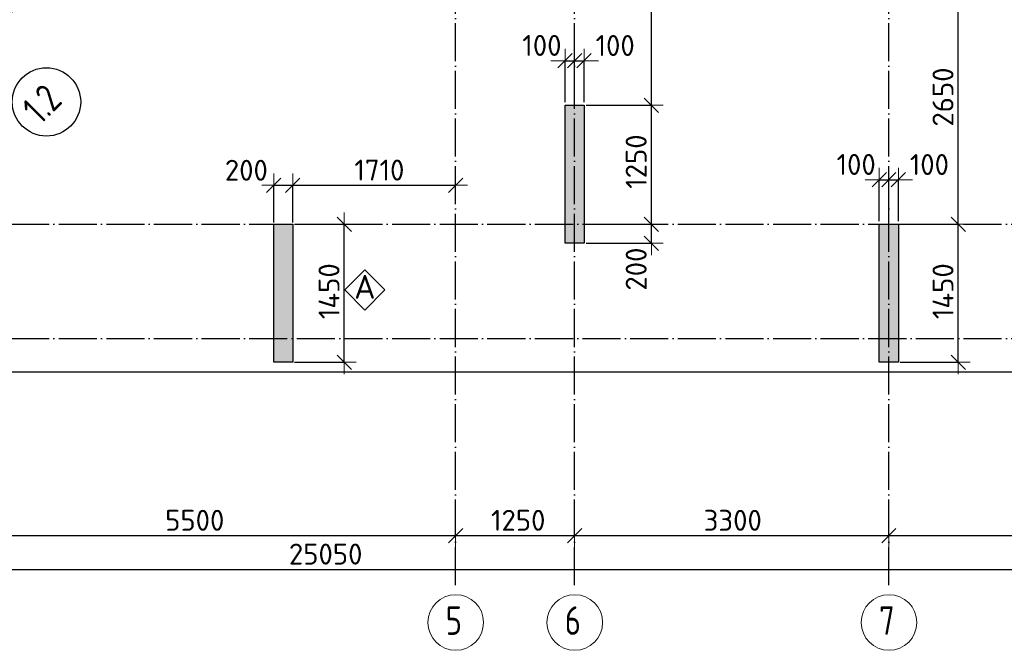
# Model space of a CAD drawing. Header units: millimetres. Extents: x -3495 to 112233, y -3287 to 47686.
# Tile 28 of 43: x 59323 to 69663, y -3274 to 3348. Entities that reach past the tile are written whole.
import ezdxf

# ---------------------------------------------------------------- set-up
doc = ezdxf.new("R2010")
doc.units = ezdxf.units.MM
doc.header["$PDMODE"] = 65
doc.linetypes.add('______11', pattern=[500, 400, -50, 0, -50])
doc.linetypes.add('______5', pattern=[1100, 800, -100, 100, -100])
for name, color, linetype, lineweight in [('Standard', 7, 'Continuous', 25), ('Армирование стержнями_ общее', 40, 'Continuous', 35), ('Размерная линия_ общее', 7, 'Continuous', 13)]:
    doc.layers.add(name, color=color, linetype=linetype, lineweight=lineweight)
doc.layers.add('Осевая линия_ общее', color=7, linetype='______5', lineweight=13, true_color=0xa0a0a0)
doc.styles.add('ISOCPEUR', font='isocpeur.ttf')
doc.dimstyles.new('DIMSTYLE_3', dxfattribs={"dimtxt": 220, "dimasz": 250, "dimexe": 0, "dimexo": 0, "dimgap": 110, "dimtad": 2, "dimdec": 0, "dimrnd": 5, "dimzin": 12, "dimdsep": 46, "dimtxsty": 'ISOCPEUR', "dimblk1": 'ALL_ML_STRICH', "dimblk2": 'ALL_ML_STRICH', "dimsah": 1, "dimcen": 0, "dimclrd": 7, "dimclre": 256, "dimclrt": 7, "dimadec": 0, "dimazin": 0, "dimtfac": 1, "dimtdec": 0, "dimtix": 1, "dimtmove": 2, "dimatfit": 3, "dimfxl": 0, "dimtzin": 0, "dimlwd": 0, "dimlwe": -3, "dimarcsym": 0})
doc.dimstyles.new('DIMSTYLE_8', dxfattribs={"dimtxt": 220, "dimasz": 250, "dimexe": 0, "dimexo": 0, "dimgap": 110, "dimtad": 2, "dimdec": 0, "dimrnd": 5, "dimzin": 12, "dimdsep": 46, "dimtxsty": 'ISOCPEUR', "dimblk1": 'ALL_ML_STRICH', "dimblk2": 'ALL_ML_STRICH', "dimsah": 1, "dimcen": 0, "dimclrd": 7, "dimclre": 256, "dimclrt": 7, "dimadec": 0, "dimazin": 0, "dimtfac": 1, "dimtdec": 0, "dimtix": 1, "dimtmove": 2, "dimatfit": 3, "dimfxl": 0, "dimtvp": 1.2, "dimtzin": 0, "dimlwd": 0, "dimlwe": -3, "dimarcsym": 0})

# ---------------------------------------------------------------- blocks, each defined once
blk = doc.blocks.new('ALL_ML_STRICH')
at = {"color": 0, "linetype": 'ByBlock', "lineweight": -2}
for p, q in [((0, -0.5), (0, 0.5)), ((-1, 0), (0.5, 0)), ((-0.3, -0.3), (0.3, 0.3))]:
    blk.add_line(p, q, dxfattribs=at)
blk = doc.blocks.new('*D44')
at = {"layer": 'DEFPOINTS', "color": 7, "linetype": 'Continuous', "lineweight": 13, "transparency": 33554687}
for p in [(50000, -2424), (75050, -2458), (50000, -2523)]:
    blk.add_point(p, dxfattribs=at)
at = {"layer": 'Размерная линия_ общее', "color": 253, "linetype": 'Continuous', "lineweight": -2, "true_color": 0xa0a0a0, "transparency": 33554687}
for p, q in [((50000, -2503), (50000, -2424)), ((75050, -2438), (75050, -2424))]:
    blk.add_line(p, q, dxfattribs=at)
at = {"layer": 'Размерная линия_ общее', "color": 7, "linetype": 'Continuous', "lineweight": -2, "transparency": 33554687}
blk.add_line((50000, -2424), (75050, -2424), dxfattribs=at)
at = {"layer": 'Размерная линия_ общее', "color": 7, "linetype": 'Continuous', "lineweight": 13, "transparency": 33554687, "xscale": 250, "yscale": 250, "zscale": 250, "rotation": 180}
blk.add_blockref('ALL_ML_STRICH', (50000, -2424), dxfattribs=at)
at = {"layer": 'Размерная линия_ общее', "color": 7, "linetype": 'Continuous', "lineweight": 13, "transparency": 33554687, "xscale": 250, "yscale": 250, "zscale": 250}
blk.add_blockref('ALL_ML_STRICH', (75050, -2424), dxfattribs=at)
at = {"layer": 'Размерная линия_ общее', "color": 7, "linetype": 'Continuous', "lineweight": 13, "transparency": 33554687, "insert": (62536, -2264), "char_height": 220, "width": 1100, "attachment_point": 5, "style": 'ISOCPEUR'}
blk.add_mtext('\\A1;{25050}', dxfattribs=at)
blk = doc.blocks.new('*D48')
at = {"layer": 'DEFPOINTS', "color": 7, "linetype": 'Continuous', "lineweight": 13, "transparency": 33554687}
for p in [(58400, -1882), (63900, -1990), (58400, -2069)]:
    blk.add_point(p, dxfattribs=at)
at = {"layer": 'Размерная линия_ общее', "color": 253, "linetype": 'Continuous', "lineweight": -2, "true_color": 0xa0a0a0, "transparency": 33554687}
for p, q in [((58400, -1982), (58400, -2069)), ((63900, -2090), (63900, -2069))]:
    blk.add_line(p, q, dxfattribs=at)
at = {"layer": 'Размерная линия_ общее', "color": 7, "linetype": 'Continuous', "lineweight": -2, "transparency": 33554687}
blk.add_line((58400, -2069), (63900, -2069), dxfattribs=at)
at = {"layer": 'Размерная линия_ общее', "color": 7, "linetype": 'Continuous', "lineweight": 13, "transparency": 33554687, "xscale": 250, "yscale": 250, "zscale": 250, "rotation": 180}
blk.add_blockref('ALL_ML_STRICH', (58400, -2069), dxfattribs=at)
at = {"layer": 'Размерная линия_ общее', "color": 7, "linetype": 'Continuous', "lineweight": 13, "transparency": 33554687, "xscale": 250, "yscale": 250, "zscale": 250}
blk.add_blockref('ALL_ML_STRICH', (63900, -2069), dxfattribs=at)
at = {"layer": 'Размерная линия_ общее', "color": 7, "linetype": 'Continuous', "lineweight": 13, "transparency": 33554687, "insert": (61161, -1909), "char_height": 220, "width": 880, "attachment_point": 5, "style": 'ISOCPEUR'}
blk.add_mtext('\\A1;{5500}', dxfattribs=at)
blk = doc.blocks.new('*D49')
at = {"layer": 'DEFPOINTS', "color": 7, "linetype": 'Continuous', "lineweight": 13, "transparency": 33554687}
for p in [(63900, -1990), (65150, -1990), (63900, -2069)]:
    blk.add_point(p, dxfattribs=at)
at = {"layer": 'Размерная линия_ общее', "color": 253, "linetype": 'Continuous', "lineweight": -2, "true_color": 0xa0a0a0, "transparency": 33554687}
for p, q in [((63900, -2090), (63900, -2069)), ((65150, -2090), (65150, -2069))]:
    blk.add_line(p, q, dxfattribs=at)
at = {"layer": 'Размерная линия_ общее', "color": 7, "linetype": 'Continuous', "lineweight": -2, "transparency": 33554687}
blk.add_line((63900, -2069), (65150, -2069), dxfattribs=at)
at = {"layer": 'Размерная линия_ общее', "color": 7, "linetype": 'Continuous', "lineweight": 13, "transparency": 33554687, "xscale": 250, "yscale": 250, "zscale": 250, "rotation": 180}
blk.add_blockref('ALL_ML_STRICH', (63900, -2069), dxfattribs=at)
at = {"layer": 'Размерная линия_ общее', "color": 7, "linetype": 'Continuous', "lineweight": 13, "transparency": 33554687, "xscale": 250, "yscale": 250, "zscale": 250}
blk.add_blockref('ALL_ML_STRICH', (65150, -2069), dxfattribs=at)
at = {"layer": 'Размерная линия_ общее', "color": 7, "linetype": 'Continuous', "lineweight": 13, "transparency": 33554687, "insert": (64558, -1909), "char_height": 220, "width": 880, "attachment_point": 5, "style": 'ISOCPEUR'}
blk.add_mtext('\\A1;{1250}', dxfattribs=at)
blk = doc.blocks.new('*D50')
at = {"layer": 'DEFPOINTS', "color": 7, "linetype": 'Continuous', "lineweight": 13, "transparency": 33554687}
for p in [(65150, -1990), (65150, -2069), (68450, -2071)]:
    blk.add_point(p, dxfattribs=at)
at = {"layer": 'Размерная линия_ общее', "color": 253, "linetype": 'Continuous', "lineweight": -2, "true_color": 0xa0a0a0, "transparency": 33554687}
for p, q in [((65150, -2090), (65150, -2069)), ((68450, -2069), (68450, -2069))]:
    blk.add_line(p, q, dxfattribs=at)
at = {"layer": 'Размерная линия_ общее', "color": 7, "linetype": 'Continuous', "lineweight": -2, "transparency": 33554687}
blk.add_line((65150, -2069), (68450, -2069), dxfattribs=at)
at = {"layer": 'Размерная линия_ общее', "color": 7, "linetype": 'Continuous', "lineweight": 13, "transparency": 33554687, "xscale": 250, "yscale": 250, "zscale": 250, "rotation": 180}
blk.add_blockref('ALL_ML_STRICH', (65150, -2069), dxfattribs=at)
at = {"layer": 'Размерная линия_ общее', "color": 7, "linetype": 'Continuous', "lineweight": 13, "transparency": 33554687, "xscale": 250, "yscale": 250, "zscale": 250}
blk.add_blockref('ALL_ML_STRICH', (68450, -2069), dxfattribs=at)
at = {"layer": 'Размерная линия_ общее', "color": 7, "linetype": 'Continuous', "lineweight": 13, "transparency": 33554687, "insert": (66811, -1909), "char_height": 220, "width": 880, "attachment_point": 5, "style": 'ISOCPEUR'}
blk.add_mtext('\\A1;{3300}', dxfattribs=at)
blk = doc.blocks.new('*D51')
at = {"layer": 'DEFPOINTS', "color": 7, "linetype": 'Continuous', "lineweight": 13, "transparency": 33554687}
for p in [(71750, -1976), (68450, -2069), (68450, -2071)]:
    blk.add_point(p, dxfattribs=at)
at = {"layer": 'Размерная линия_ общее', "color": 253, "linetype": 'Continuous', "lineweight": -2, "true_color": 0xa0a0a0, "transparency": 33554687}
for p, q in [((68450, -2069), (68450, -2069)), ((71750, -2076), (71750, -2069))]:
    blk.add_line(p, q, dxfattribs=at)
at = {"layer": 'Размерная линия_ общее', "color": 7, "linetype": 'Continuous', "lineweight": -2, "transparency": 33554687}
blk.add_line((68450, -2069), (71750, -2069), dxfattribs=at)
at = {"layer": 'Размерная линия_ общее', "color": 7, "linetype": 'Continuous', "lineweight": 13, "transparency": 33554687, "xscale": 250, "yscale": 250, "zscale": 250, "rotation": 180}
blk.add_blockref('ALL_ML_STRICH', (68450, -2069), dxfattribs=at)
at = {"layer": 'Размерная линия_ общее', "color": 7, "linetype": 'Continuous', "lineweight": 13, "transparency": 33554687, "xscale": 250, "yscale": 250, "zscale": 250}
blk.add_blockref('ALL_ML_STRICH', (71750, -2069), dxfattribs=at)
at = {"layer": 'Размерная линия_ общее', "color": 7, "linetype": 'Continuous', "lineweight": 13, "transparency": 33554687, "insert": (70111, -1909), "char_height": 220, "width": 880, "attachment_point": 5, "style": 'ISOCPEUR'}
blk.add_mtext('\\A1;{3300}', dxfattribs=at)
blk = doc.blocks.new('СЛОЖНЫЙ_ОБЪЕКТ_0')
at = {"layer": 'Осевая линия_ общее', "color": 253, "linetype": '______11', "lineweight": -3, "true_color": 0xa0a0a0, "transparency": 33554687}
for p, q in [((63900, -2590), (63900, 47490)), ((65150, -2590), (65150, 21840)), ((68450, -2590), (68450, 20630)), ((47230, 1200), (76050, 1200)), ((47230, 0), (76050, 0))]:
    blk.add_line(p, q, dxfattribs=at)
at = {"layer": 'Осевая линия_ общее', "color": 7, "linetype": 'Continuous', "lineweight": 25, "transparency": 33554687}
blk.add_circle((59604, 2485), 359, dxfattribs=at)
at = {"layer": 'Осевая линия_ общее', "color": 7, "linetype": 'Continuous', "lineweight": 13, "transparency": 33554687}
for centre in [(63902, -2982), (65152, -2982), (68452, -2982)]:
    blk.add_circle(centre, 292, dxfattribs=at)
at = {"layer": 'Осевая линия_ общее', "color": 7, "linetype": 'Continuous', "lineweight": 25, "transparency": 33554687, "insert": (59537, 2234), "char_height": 300, "width": 568.07, "attachment_point": 7, "rotation": 45, "style": 'ISOCPEUR'}
blk.add_mtext('\\W0.79;1.2', dxfattribs=at)
at = {"layer": 'Осевая линия_ общее', "color": 7, "linetype": 'Continuous', "lineweight": 13, "transparency": 33554687, "char_height": 300, "width": 326.41, "attachment_point": 7, "style": 'ISOCPEUR'}
for s, insert in [('\\W0.78;5', (63797, -3112)), ('\\W0.78;6', (65047, -3112)), ('\\W0.78;7', (68347, -3112))]:
    blk.add_mtext(s, dxfattribs=dict(at, insert=insert))
blk = doc.blocks.new('СЛОЖНЫЙ_ОБЪЕКТ_18')
at = {"layer": 'Армирование стержнями_ общее', "color": 7, "linetype": 'Continuous', "lineweight": 13, "transparency": 33554687}
blk.add_lwpolyline([(62948, 720), (62738, 510), (62948, 299), (63158, 510), (62948, 720)], close=True, dxfattribs=at)
at = {"layer": 'Армирование стержнями_ общее', "color": 7, "linetype": 'Continuous', "lineweight": 13, "transparency": 33554687, "insert": (62835, 543), "char_height": 250, "width": 327.27, "attachment_point": 4, "style": 'ISOCPEUR'}
blk.add_mtext('\\A1;{\\fISOCPEUR|i0|b0;\\H250.000000;\\W1.000000;\\C7;А}\\P', dxfattribs=at)
blk = doc.blocks.new('*D205')
at = {"layer": 'DEFPOINTS', "color": 7, "linetype": 'Continuous', "lineweight": 13, "transparency": 33554687}
for p in [(62190, 1200), (62190, -250), (62731, -250)]:
    blk.add_point(p, dxfattribs=at)
at = {"layer": 'Размерная линия_ общее', "color": 253, "linetype": 'Continuous', "lineweight": -2, "true_color": 0xa0a0a0, "transparency": 33554687}
for p, q in [((62210, 1200), (62731, 1200)), ((62210, -250), (62731, -250))]:
    blk.add_line(p, q, dxfattribs=at)
at = {"layer": 'Размерная линия_ общее', "color": 7, "linetype": 'Continuous', "lineweight": -2, "transparency": 33554687}
blk.add_line((62731, -250), (62731, 1200), dxfattribs=at)
at = {"layer": 'Размерная линия_ общее', "color": 7, "linetype": 'Continuous', "lineweight": 13, "transparency": 33554687, "xscale": 250, "yscale": 250, "zscale": 250}
for p, rotation in [((62731, 1200), 90), ((62731, -250), 270)]:
    blk.add_blockref('ALL_ML_STRICH', p, dxfattribs=dict(at, rotation=rotation))
at = {"layer": 'Размерная линия_ общее', "color": 7, "linetype": 'Continuous', "lineweight": 13, "transparency": 33554687, "insert": (62571, 497), "char_height": 220, "width": 880, "attachment_point": 5, "rotation": 90, "style": 'ISOCPEUR'}
blk.add_mtext('\\A1;{1450}', dxfattribs=at)
blk = doc.blocks.new('*D206')
at = {"layer": 'DEFPOINTS', "color": 7, "linetype": 'Continuous', "lineweight": 13, "transparency": 33554687}
for p in [(65250, 1200), (65250, 1000), (65957, 1000)]:
    blk.add_point(p, dxfattribs=at)
at = {"layer": 'Размерная линия_ общее', "color": 253, "linetype": 'Continuous', "lineweight": -2, "true_color": 0xa0a0a0, "transparency": 33554687}
for p, q in [((65270, 1200), (65957, 1200)), ((65270, 1000), (65957, 1000))]:
    blk.add_line(p, q, dxfattribs=at)
at = {"layer": 'Размерная линия_ общее', "color": 7, "linetype": 'Continuous', "lineweight": -2, "transparency": 33554687}
blk.add_line((65957, 1000), (65957, 1200), dxfattribs=at)
at = {"layer": 'Размерная линия_ общее', "color": 7, "linetype": 'Continuous', "lineweight": 13, "transparency": 33554687, "xscale": 250, "yscale": 250, "zscale": 250}
for p, rotation in [((65957, 1200), 90), ((65957, 1000), 270)]:
    blk.add_blockref('ALL_ML_STRICH', p, dxfattribs=dict(at, rotation=rotation))
at = {"layer": 'Размерная линия_ общее', "color": 7, "linetype": 'Continuous', "lineweight": 13, "transparency": 33554687, "insert": (65797, 729), "char_height": 220, "width": 660, "attachment_point": 5, "rotation": 90, "style": 'ISOCPEUR'}
blk.add_mtext('\\A1;{200}', dxfattribs=at)
blk = doc.blocks.new('*D207')
at = {"layer": 'DEFPOINTS', "color": 7, "linetype": 'Continuous', "lineweight": 13, "transparency": 33554687}
for p in [(65250, 2450), (65250, 1200), (65957, 1200)]:
    blk.add_point(p, dxfattribs=at)
at = {"layer": 'Размерная линия_ общее', "color": 253, "linetype": 'Continuous', "lineweight": -2, "true_color": 0xa0a0a0, "transparency": 33554687}
for p, q in [((65270, 2450), (65957, 2450)), ((65270, 1200), (65957, 1200))]:
    blk.add_line(p, q, dxfattribs=at)
at = {"layer": 'Размерная линия_ общее', "color": 7, "linetype": 'Continuous', "lineweight": -2, "transparency": 33554687}
blk.add_line((65957, 1200), (65957, 2450), dxfattribs=at)
at = {"layer": 'Размерная линия_ общее', "color": 7, "linetype": 'Continuous', "lineweight": 13, "transparency": 33554687, "xscale": 250, "yscale": 250, "zscale": 250}
for p, rotation in [((65957, 2450), 90), ((65957, 1200), 270)]:
    blk.add_blockref('ALL_ML_STRICH', p, dxfattribs=dict(at, rotation=rotation))
at = {"layer": 'Размерная линия_ общее', "color": 7, "linetype": 'Continuous', "lineweight": 13, "transparency": 33554687, "insert": (65797, 1858), "char_height": 220, "width": 880, "attachment_point": 5, "rotation": 90, "style": 'ISOCPEUR'}
blk.add_mtext('\\A1;{1250}', dxfattribs=at)
blk = doc.blocks.new('*D208')
at = {"layer": 'DEFPOINTS', "color": 7, "linetype": 'Continuous', "lineweight": 13, "transparency": 33554687}
for p in [(65250, 5000), (65250, 2450), (65957, 2450)]:
    blk.add_point(p, dxfattribs=at)
at = {"layer": 'Размерная линия_ общее', "color": 253, "linetype": 'Continuous', "lineweight": -2, "true_color": 0xa0a0a0, "transparency": 33554687}
for p, q in [((65270, 5000), (65957, 5000)), ((65270, 2450), (65957, 2450))]:
    blk.add_line(p, q, dxfattribs=at)
at = {"layer": 'Размерная линия_ общее', "color": 7, "linetype": 'Continuous', "lineweight": -2, "transparency": 33554687}
blk.add_line((65957, 2450), (65957, 5000), dxfattribs=at)
at = {"layer": 'Размерная линия_ общее', "color": 7, "linetype": 'Continuous', "lineweight": 13, "transparency": 33554687, "xscale": 250, "yscale": 250, "zscale": 250}
for p, rotation in [((65957, 5000), 90), ((65957, 2450), 270)]:
    blk.add_blockref('ALL_ML_STRICH', p, dxfattribs=dict(at, rotation=rotation))
at = {"layer": 'Размерная линия_ общее', "color": 7, "linetype": 'Continuous', "lineweight": 13, "transparency": 33554687, "insert": (65797, 3736), "char_height": 220, "width": 880, "attachment_point": 5, "rotation": 90, "style": 'ISOCPEUR'}
blk.add_mtext('\\A1;{2550}', dxfattribs=at)
blk = doc.blocks.new('*D211')
at = {"layer": 'DEFPOINTS', "color": 7, "linetype": 'Continuous', "lineweight": 13, "transparency": 33554687}
for p in [(68550, 1200), (68550, -250), (69179, -250)]:
    blk.add_point(p, dxfattribs=at)
at = {"layer": 'Размерная линия_ общее', "color": 253, "linetype": 'Continuous', "lineweight": -2, "true_color": 0xa0a0a0, "transparency": 33554687}
for p, q in [((68570, 1200), (69179, 1200)), ((68570, -250), (69179, -250))]:
    blk.add_line(p, q, dxfattribs=at)
at = {"layer": 'Размерная линия_ общее', "color": 7, "linetype": 'Continuous', "lineweight": -2, "transparency": 33554687}
blk.add_line((69179, -250), (69179, 1200), dxfattribs=at)
at = {"layer": 'Размерная линия_ общее', "color": 7, "linetype": 'Continuous', "lineweight": 13, "transparency": 33554687, "xscale": 250, "yscale": 250, "zscale": 250}
for p, rotation in [((69179, 1200), 90), ((69179, -250), 270)]:
    blk.add_blockref('ALL_ML_STRICH', p, dxfattribs=dict(at, rotation=rotation))
at = {"layer": 'Размерная линия_ общее', "color": 7, "linetype": 'Continuous', "lineweight": 13, "transparency": 33554687, "insert": (69019, 497), "char_height": 220, "width": 880, "attachment_point": 5, "rotation": 90, "style": 'ISOCPEUR'}
blk.add_mtext('\\A1;{1450}', dxfattribs=at)
blk = doc.blocks.new('*D212')
at = {"layer": 'DEFPOINTS', "color": 7, "linetype": 'Continuous', "lineweight": 13, "transparency": 33554687}
for p in [(68550, 3850), (68550, 1200), (69179, 1200)]:
    blk.add_point(p, dxfattribs=at)
at = {"layer": 'Размерная линия_ общее', "color": 253, "linetype": 'Continuous', "lineweight": -2, "true_color": 0xa0a0a0, "transparency": 33554687}
for p, q in [((68570, 3850), (69179, 3850)), ((68570, 1200), (69179, 1200))]:
    blk.add_line(p, q, dxfattribs=at)
at = {"layer": 'Размерная линия_ общее', "color": 7, "linetype": 'Continuous', "lineweight": -2, "transparency": 33554687}
blk.add_line((69179, 1200), (69179, 3850), dxfattribs=at)
at = {"layer": 'Размерная линия_ общее', "color": 7, "linetype": 'Continuous', "lineweight": 13, "transparency": 33554687, "xscale": 250, "yscale": 250, "zscale": 250}
for p, rotation in [((69179, 3850), 90), ((69179, 1200), 270)]:
    blk.add_blockref('ALL_ML_STRICH', p, dxfattribs=dict(at, rotation=rotation))
at = {"layer": 'Размерная линия_ общее', "color": 7, "linetype": 'Continuous', "lineweight": 13, "transparency": 33554687, "insert": (69019, 2536), "char_height": 220, "width": 880, "attachment_point": 5, "rotation": 90, "style": 'ISOCPEUR'}
blk.add_mtext('\\A1;{2650}', dxfattribs=at)
blk = doc.blocks.new('*D264')
at = {"layer": 'DEFPOINTS', "color": 7, "linetype": 'Continuous', "lineweight": 13, "transparency": 33554687}
for p in [(61990, 1609), (61990, 1200), (62190, 1200)]:
    blk.add_point(p, dxfattribs=at)
at = {"layer": 'Размерная линия_ общее', "color": 253, "linetype": 'Continuous', "lineweight": -2, "true_color": 0xa0a0a0, "transparency": 33554687}
for p, q in [((61990, 1220), (61990, 1609)), ((62190, 1220), (62190, 1609))]:
    blk.add_line(p, q, dxfattribs=at)
at = {"layer": 'Размерная линия_ общее', "color": 7, "linetype": 'Continuous', "lineweight": -2, "transparency": 33554687}
blk.add_line((61990, 1609), (62190, 1609), dxfattribs=at)
at = {"layer": 'Размерная линия_ общее', "color": 7, "linetype": 'Continuous', "lineweight": 13, "transparency": 33554687, "xscale": 250, "yscale": 250, "zscale": 250, "rotation": 180}
blk.add_blockref('ALL_ML_STRICH', (61990, 1609), dxfattribs=at)
at = {"layer": 'Размерная линия_ общее', "color": 7, "linetype": 'Continuous', "lineweight": 13, "transparency": 33554687, "xscale": 250, "yscale": 250, "zscale": 250}
blk.add_blockref('ALL_ML_STRICH', (62190, 1609), dxfattribs=at)
at = {"layer": 'Размерная линия_ общее', "color": 7, "linetype": 'Continuous', "lineweight": 13, "transparency": 33554687, "insert": (61703, 1767), "char_height": 220, "width": 660, "attachment_point": 5, "style": 'ISOCPEUR'}
blk.add_mtext('\\A1;{200}', dxfattribs=at)
blk = doc.blocks.new('*D265')
at = {"layer": 'DEFPOINTS', "color": 7, "linetype": 'Continuous', "lineweight": 13, "transparency": 33554687}
for p in [(62190, 1609), (63900, 1624), (62190, 1200)]:
    blk.add_point(p, dxfattribs=at)
at = {"layer": 'Размерная линия_ общее', "color": 253, "linetype": 'Continuous', "lineweight": -2, "true_color": 0xa0a0a0, "transparency": 33554687}
for p, q in [((62190, 1220), (62190, 1609)), ((63900, 1609), (63900, 1609))]:
    blk.add_line(p, q, dxfattribs=at)
at = {"layer": 'Размерная линия_ общее', "color": 7, "linetype": 'Continuous', "lineweight": -2, "transparency": 33554687}
blk.add_line((62190, 1609), (63900, 1609), dxfattribs=at)
at = {"layer": 'Размерная линия_ общее', "color": 7, "linetype": 'Continuous', "lineweight": 13, "transparency": 33554687, "xscale": 250, "yscale": 250, "zscale": 250, "rotation": 180}
blk.add_blockref('ALL_ML_STRICH', (62190, 1609), dxfattribs=at)
at = {"layer": 'Размерная линия_ общее', "color": 7, "linetype": 'Continuous', "lineweight": 13, "transparency": 33554687, "xscale": 250, "yscale": 250, "zscale": 250}
blk.add_blockref('ALL_ML_STRICH', (63900, 1609), dxfattribs=at)
at = {"layer": 'Размерная линия_ общее', "color": 7, "linetype": 'Continuous', "lineweight": 13, "transparency": 33554687, "insert": (63100, 1769), "char_height": 220, "width": 880, "attachment_point": 5, "style": 'ISOCPEUR'}
blk.add_mtext('\\A1;{1710}', dxfattribs=at)
blk = doc.blocks.new('*D275')
at = {"layer": 'DEFPOINTS', "color": 7, "linetype": 'Continuous', "lineweight": 13, "transparency": 33554687}
for p in [(61958, 7058), (58493, 3593), (58948, 3138)]:
    blk.add_point(p, dxfattribs=at)
at = {"layer": 'Размерная линия_ общее', "color": 253, "linetype": 'Continuous', "lineweight": -2, "true_color": 0xa0a0a0, "transparency": 33554687}
for p, q in [((61972, 7044), (62413, 6603)), ((58507, 3579), (58948, 3138))]:
    blk.add_line(p, q, dxfattribs=at)
at = {"layer": 'Размерная линия_ общее', "color": 7, "linetype": 'Continuous', "lineweight": -2, "transparency": 33554687}
blk.add_line((58948, 3138), (62413, 6603), dxfattribs=at)
at = {"layer": 'Размерная линия_ общее', "color": 7, "linetype": 'Continuous', "lineweight": 13, "transparency": 33554687, "xscale": 250, "yscale": 250, "zscale": 250}
for p, rotation in [((62413, 6603), 44.99999999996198), ((58948, 3138), 224.999999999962)]:
    blk.add_blockref('ALL_ML_STRICH', p, dxfattribs=dict(at, rotation=rotation))
at = {"layer": 'Размерная линия_ общее', "color": 7, "linetype": 'Continuous', "lineweight": 13, "transparency": 33554687, "insert": (60567, 4984), "char_height": 220, "width": 880, "attachment_point": 5, "rotation": 45, "style": 'ISOCPEUR'}
blk.add_mtext('\\A1;{4900}', dxfattribs=at)
blk = doc.blocks.new('*D315')
at = {"layer": 'DEFPOINTS', "color": 7, "linetype": 'Continuous', "lineweight": 13, "transparency": 33554687}
for p in [(65050, 2917), (65050, 2462), (65150, 2462)]:
    blk.add_point(p, dxfattribs=at)
at = {"layer": 'Размерная линия_ общее', "color": 253, "linetype": 'Continuous', "lineweight": -2, "true_color": 0xa0a0a0, "transparency": 33554687}
for p, q in [((65050, 2482), (65050, 2917)), ((65150, 2482), (65150, 2917))]:
    blk.add_line(p, q, dxfattribs=at)
at = {"layer": 'Размерная линия_ общее', "color": 7, "linetype": 'Continuous', "lineweight": -2, "transparency": 33554687}
blk.add_line((65050, 2917), (65150, 2917), dxfattribs=at)
at = {"layer": 'Размерная линия_ общее', "color": 7, "linetype": 'Continuous', "lineweight": 13, "transparency": 33554687, "xscale": 250, "yscale": 250, "zscale": 250}
blk.add_blockref('ALL_ML_STRICH', (65150, 2917), dxfattribs=at)
at = {"layer": 'Размерная линия_ общее', "color": 7, "linetype": 'Continuous', "lineweight": 13, "transparency": 33554687, "xscale": 250, "yscale": 250, "zscale": 250, "rotation": 180}
blk.add_blockref('ALL_ML_STRICH', (65050, 2917), dxfattribs=at)
at = {"layer": 'Размерная линия_ общее', "color": 7, "linetype": 'Continuous', "lineweight": 13, "transparency": 33554687, "insert": (64807, 3078), "char_height": 220, "width": 660, "attachment_point": 5, "style": 'ISOCPEUR'}
blk.add_mtext('\\A1;{100}', dxfattribs=at)
blk = doc.blocks.new('*D316')
at = {"layer": 'DEFPOINTS', "color": 7, "linetype": 'Continuous', "lineweight": 13, "transparency": 33554687}
for p in [(65150, 2917), (65150, 2462), (65250, 2462)]:
    blk.add_point(p, dxfattribs=at)
at = {"layer": 'Размерная линия_ общее', "color": 253, "linetype": 'Continuous', "lineweight": -2, "true_color": 0xa0a0a0, "transparency": 33554687}
for p, q in [((65150, 2482), (65150, 2917)), ((65250, 2482), (65250, 2917))]:
    blk.add_line(p, q, dxfattribs=at)
at = {"layer": 'Размерная линия_ общее', "color": 7, "linetype": 'Continuous', "lineweight": -2, "transparency": 33554687}
blk.add_line((65150, 2917), (65250, 2917), dxfattribs=at)
at = {"layer": 'Размерная линия_ общее', "color": 7, "linetype": 'Continuous', "lineweight": 13, "transparency": 33554687, "xscale": 250, "yscale": 250, "zscale": 250}
blk.add_blockref('ALL_ML_STRICH', (65250, 2917), dxfattribs=at)
at = {"layer": 'Размерная линия_ общее', "color": 7, "linetype": 'Continuous', "lineweight": 13, "transparency": 33554687, "xscale": 250, "yscale": 250, "zscale": 250, "rotation": 180}
blk.add_blockref('ALL_ML_STRICH', (65150, 2917), dxfattribs=at)
at = {"layer": 'Размерная линия_ общее', "color": 7, "linetype": 'Continuous', "lineweight": 13, "transparency": 33554687, "insert": (65576, 3077), "char_height": 220, "width": 660, "attachment_point": 5, "style": 'ISOCPEUR'}
blk.add_mtext('\\A1;{100}', dxfattribs=at)
blk = doc.blocks.new('*D319')
at = {"layer": 'DEFPOINTS', "color": 7, "linetype": 'Continuous', "lineweight": 13, "transparency": 33554687}
for p in [(68350, 1667), (68350, 1212), (68450, 1212)]:
    blk.add_point(p, dxfattribs=at)
at = {"layer": 'Размерная линия_ общее', "color": 253, "linetype": 'Continuous', "lineweight": -2, "true_color": 0xa0a0a0, "transparency": 33554687}
for p, q in [((68350, 1232), (68350, 1667)), ((68450, 1232), (68450, 1667))]:
    blk.add_line(p, q, dxfattribs=at)
at = {"layer": 'Размерная линия_ общее', "color": 7, "linetype": 'Continuous', "lineweight": -2, "transparency": 33554687}
blk.add_line((68350, 1667), (68450, 1667), dxfattribs=at)
at = {"layer": 'Размерная линия_ общее', "color": 7, "linetype": 'Continuous', "lineweight": 13, "transparency": 33554687, "xscale": 250, "yscale": 250, "zscale": 250}
blk.add_blockref('ALL_ML_STRICH', (68450, 1667), dxfattribs=at)
at = {"layer": 'Размерная линия_ общее', "color": 7, "linetype": 'Continuous', "lineweight": 13, "transparency": 33554687, "xscale": 250, "yscale": 250, "zscale": 250, "rotation": 180}
blk.add_blockref('ALL_ML_STRICH', (68350, 1667), dxfattribs=at)
at = {"layer": 'Размерная линия_ общее', "color": 7, "linetype": 'Continuous', "lineweight": 13, "transparency": 33554687, "insert": (68107, 1828), "char_height": 220, "width": 660, "attachment_point": 5, "style": 'ISOCPEUR'}
blk.add_mtext('\\A1;{100}', dxfattribs=at)
blk = doc.blocks.new('*D320')
at = {"layer": 'DEFPOINTS', "color": 7, "linetype": 'Continuous', "lineweight": 13, "transparency": 33554687}
for p in [(68450, 1667), (68450, 1212), (68550, 1212)]:
    blk.add_point(p, dxfattribs=at)
at = {"layer": 'Размерная линия_ общее', "color": 253, "linetype": 'Continuous', "lineweight": -2, "true_color": 0xa0a0a0, "transparency": 33554687}
for p, q in [((68450, 1232), (68450, 1667)), ((68550, 1232), (68550, 1667))]:
    blk.add_line(p, q, dxfattribs=at)
at = {"layer": 'Размерная линия_ общее', "color": 7, "linetype": 'Continuous', "lineweight": -2, "transparency": 33554687}
blk.add_line((68450, 1667), (68550, 1667), dxfattribs=at)
at = {"layer": 'Размерная линия_ общее', "color": 7, "linetype": 'Continuous', "lineweight": 13, "transparency": 33554687, "xscale": 250, "yscale": 250, "zscale": 250}
blk.add_blockref('ALL_ML_STRICH', (68550, 1667), dxfattribs=at)
at = {"layer": 'Размерная линия_ общее', "color": 7, "linetype": 'Continuous', "lineweight": 13, "transparency": 33554687, "xscale": 250, "yscale": 250, "zscale": 250, "rotation": 180}
blk.add_blockref('ALL_ML_STRICH', (68450, 1667), dxfattribs=at)
at = {"layer": 'Размерная линия_ общее', "color": 7, "linetype": 'Continuous', "lineweight": 13, "transparency": 33554687, "insert": (68876, 1827), "char_height": 220, "width": 660, "attachment_point": 5, "style": 'ISOCPEUR'}
blk.add_mtext('\\A1;{100}', dxfattribs=at)

msp = doc.modelspace()

# ---------------------------------------------------------------- hatches: boundary and pattern name
at = {"linetype": 'Continuous', "lineweight": 13, "transparency": 33554687}
for points in [[(61990, -250), (62190, -250), (62190, 1200), (61990, 1200)], [(68350, -250), (68550, -250), (68550, 1200), (68350, 1200)]]:
    msp.add_hatch(color=7, dxfattribs=at).paths.add_polyline_path(points)
at = {"layer": 'Standard', "linetype": 'Continuous', "lineweight": 13, "transparency": 33554687}
msp.add_hatch(color=7, dxfattribs=at).paths.add_polyline_path([(65050, 1000), (65250, 1000), (65250, 2450), (65050, 2450)])

# ---------------------------------------------------------------- linework, layer by layer
at = {"color": 7, "linetype": 'Continuous', "lineweight": -3, "transparency": 33554687}
for p, q in [((61990, -250), (61990, 1200)), ((61990, 1200), (62190, 1200)), ((62190, 1200), (62190, -250)), ((68350, -250), (68350, 1200)), ((68350, 1200), (68550, 1200)), ((68550, 1200), (68550, -250)), ((62190, -250), (61990, -250)), ((68550, -250), (68350, -250))]:
    msp.add_line(p, q, dxfattribs=at)
at = {"layer": 'Standard', "color": 7, "linetype": 'Continuous', "lineweight": -3, "transparency": 33554687}
for p, q in [((65050, 1000), (65050, 2450)), ((65050, 2450), (65250, 2450)), ((65250, 2450), (65250, 1000)), ((65250, 1000), (65050, 1000))]:
    msp.add_line(p, q, dxfattribs=at)
at = {"layer": 'Standard', "color": 7, "linetype": 'Continuous', "lineweight": 25, "transparency": 33554687}
msp.add_lwpolyline([(49650, -350.2), (75250, -350.2), (75250, 46690), (49650, 46690), (49650, -350.2)], dxfattribs=at)

# ---------------------------------------------------------------- block references
at = {"layer": 'Армирование стержнями_ общее', "color": 7, "linetype": 'Continuous', "lineweight": 13, "transparency": 33554687}
msp.add_blockref('СЛОЖНЫЙ_ОБЪЕКТ_18', (0, 0), dxfattribs=at)
at = {"layer": 'Осевая линия_ общее', "color": 253, "linetype": '______11', "lineweight": -3, "true_color": 0xa0a0a0, "transparency": 33554687}
msp.add_blockref('СЛОЖНЫЙ_ОБЪЕКТ_0', (0, 0), dxfattribs=at)

# ---------------------------------------------------------------- dimensions: what is measured, and where the dimension line sits
at = {"layer": 'Размерная линия_ общее', "color": 7, "linetype": 'Continuous', "lineweight": 13, "transparency": 33554687}
for base, p1, p2, angle, dimstyle, picture, middle in [((62412.8, 6603), (58507.1, 3579), (61972, 7043.8), 45, 'DIMSTYLE_3', '*D275', (60567.3, 4983.7)), ((65957, 5000), (65270, 2450), (65270, 5000), 90, 'DIMSTYLE_3', '*D208', (65797, 3736)), ((69179, 3850), (68570, 1200), (68570, 3850), 90, 'DIMSTYLE_3', '*D212', (69019, 2536)), ((65957, 2450), (65270, 1200), (65270, 2450), 90, 'DIMSTYLE_3', '*D207', (65797, 1858)), ((62731.3, 1200), (62210, -250), (62210, 1200), 90, 'DIMSTYLE_3', '*D205', (62571.3, 497)), ((65957, 1200), (65270, 1000), (65270, 1200), 90, 'DIMSTYLE_8', '*D206', (65797, 728.8)), ((69179, 1200), (68570, -250), (68570, 1200), 90, 'DIMSTYLE_3', '*D211', (69019, 497))]:
    dim = msp.add_linear_dim(base=base, p1=p1, p2=p2, angle=angle, dimstyle=dimstyle, override={"dimpost": '<>', "dimclrd": 7, "dimclre": 253, "dimclrt": 7, "dimlwd": 0, "dimlwe": 65533}, dxfattribs=at)
    dim.commit()
    dim.dimension.update_dxf_attribs({"geometry": picture, "text_midpoint": middle, "dimtype": 160})
for base, p1, p2, dimstyle, picture, middle in [((65150, 2917.2), (65050, 2482.3), (65150, 2482.3), 'DIMSTYLE_8', '*D315', (64807.3, 3077.7)), ((65250, 2917.2), (65150, 2482.3), (65250, 2482.3), 'DIMSTYLE_8', '*D316', (65576.4, 3077)), ((68450, 1667.2), (68350, 1232.3), (68450, 1232.3), 'DIMSTYLE_8', '*D319', (68107.3, 1827.7)), ((68550, 1667.2), (68450, 1232.3), (68550, 1232.3), 'DIMSTYLE_8', '*D320', (68876.4, 1827)), ((62190, 1609.5), (61990, 1220), (62190, 1220), 'DIMSTYLE_8', '*D264', (61702.8, 1767.1)), ((63900, 1609.5), (62190, 1220), (63900, 1609.5), 'DIMSTYLE_3', '*D265', (63100, 1769.5)), ((63900, -2068.8), (58400, -1981.6), (63900, -2090), 'DIMSTYLE_3', '*D48', (61161, -1908.8)), ((65150, -2068.8), (63900, -2090), (65150, -2090), 'DIMSTYLE_3', '*D49', (64558, -1908.8)), ((68450, -2068.8), (65150, -2090), (68450, -2068.8), 'DIMSTYLE_3', '*D50', (66811, -1908.8)), ((71750, -2068.8), (68450, -2068.8), (71750, -2076.4), 'DIMSTYLE_3', '*D51', (70111, -1908.8)), ((75050, -2423.6), (50000, -2503.1), (75050, -2437.7), 'DIMSTYLE_3', '*D44', (62536, -2263.6))]:
    dim = msp.add_linear_dim(base=base, p1=p1, p2=p2, dimstyle=dimstyle, override={"dimpost": '<>', "dimclrd": 7, "dimclre": 253, "dimclrt": 7, "dimlwd": 0, "dimlwe": 65533}, dxfattribs=at)
    dim.commit()
    dim.dimension.update_dxf_attribs({"geometry": picture, "text_midpoint": middle, "dimtype": 160})

doc.saveas('drawing.dxf')
